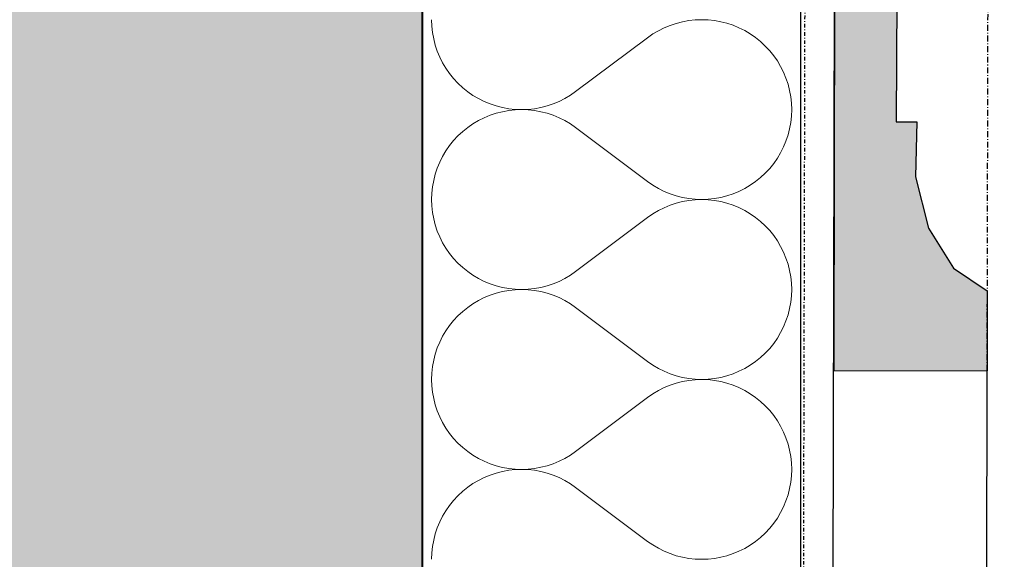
# Model space of a CAD drawing. Header units: millimetres. Extents: x -24674 to 2959, y -2716 to 20653.
# Tile 75 of 161: x -492 to -76, y 1105 to 1333. Entities that reach past the tile are written whole.
import ezdxf

# ---------------------------------------------------------------- set-up
doc = ezdxf.new("R2010")
doc.units = ezdxf.units.MM
doc.header["$MEASUREMENT"] = 0
for name, pattern in [('Wipeout_Contour', [1000, 0, -1000]), ('Čerchovaná M', [4.5, 2.5, -0.85, 0.3, -0.85]), ('Čerchovaná S', [3.5, 1.5, -0.85, 0.3, -0.85])]:
    doc.linetypes.add(name, pattern=pattern)
for name, color, linetype in [('9._POHLED ZÁPADNÍ_1_Nové_Konstrukce - krov', 7, 'Continuous'), ('9._POHLED ZÁPADNÍ_1_Nové_Konstrukce - nosné', 7, 'Continuous'), ('9._POHLED ZÁPADNÍ_1_Nové_Výplně - Povrchové', 7, 'Continuous'), ('9._POHLED ZÁPADNÍ_1_Nové_Výplně – Řezové', 7, 'Continuous'), ('9._POHLED ZÁPADNÍ_1_VÝTAH VAR 1', 7, 'Continuous')]:
    doc.layers.add(name, color=color, linetype=linetype)

# ---------------------------------------------------------------- blocks, each defined once
blk = doc.blocks.new('*X13', base_point=(-27719.5, -6043.99))
at = {"layer": '9._POHLED ZÁPADNÍ_1_Nové_Výplně – Řezové', "color": 21, "linetype": 'Continuous', "lineweight": 20, "true_color": 0xffaaaa}
for p, q in [((-317.88, 1333.33), (-317.79, 1330.61)), ((-317.79, 1330.61), (-317.5, 1327.91)), ((-219.45, 1329.88), (-221.88, 1328.66)), ((-216.94, 1330.92), (-219.45, 1329.88)), ((-214.36, 1331.78), (-216.94, 1330.92)), ((-211.72, 1332.46), (-214.36, 1331.78)), ((-209.05, 1332.94), (-211.72, 1332.46)), ((-206.34, 1333.23), (-209.05, 1332.94)), ((-203.62, 1333.33), (-206.34, 1333.23)), ((-200.9, 1333.24), (-203.62, 1333.33)), ((-198.2, 1332.95), (-200.9, 1333.24)), ((-195.52, 1332.47), (-198.2, 1332.95)), ((-192.88, 1331.8), (-195.52, 1332.47)), ((-190.3, 1330.94), (-192.88, 1331.8)), ((-187.79, 1329.9), (-190.3, 1330.94)), ((-185.36, 1328.68), (-187.79, 1329.9)), ((-317.5, 1327.91), (-317.01, 1325.23)), ((-317.01, 1325.23), (-316.34, 1322.6)), ((-256.93, 1302.86), (-226.46, 1325.71)), ((-224.22, 1327.27), (-226.46, 1325.71)), ((-221.88, 1328.66), (-224.22, 1327.27)), ((-183.02, 1327.29), (-185.36, 1328.68)), ((-180.78, 1325.74), (-183.02, 1327.29)), ((-178.66, 1324.04), (-180.78, 1325.74)), ((-316.34, 1322.6), (-315.48, 1320.02)), ((-176.67, 1322.18), (-178.66, 1324.04)), ((-174.81, 1320.19), (-176.67, 1322.18)), ((-315.48, 1320.02), (-314.44, 1317.5)), ((-314.44, 1317.5), (-313.22, 1315.07)), ((-173.11, 1318.08), (-174.81, 1320.19)), ((-171.56, 1315.84), (-173.11, 1318.08)), ((-313.22, 1315.07), (-311.83, 1312.73)), ((-311.83, 1312.73), (-310.28, 1310.5)), ((-170.17, 1313.5), (-171.56, 1315.84)), ((-168.95, 1311.07), (-170.17, 1313.5)), ((-310.28, 1310.5), (-308.57, 1308.38)), ((-167.91, 1308.56), (-168.95, 1311.07)), ((-167.05, 1305.98), (-167.91, 1308.56)), ((-308.57, 1308.38), (-306.72, 1306.39)), ((-306.72, 1306.39), (-304.73, 1304.53)), ((-304.73, 1304.53), (-302.61, 1302.83)), ((-166.37, 1303.34), (-167.05, 1305.98)), ((-302.61, 1302.83), (-300.37, 1301.28)), ((-300.37, 1301.28), (-298.03, 1299.89)), ((-261.5, 1299.91), (-259.16, 1301.3)), ((-259.16, 1301.3), (-256.93, 1302.86)), ((-165.89, 1300.66), (-166.37, 1303.34)), ((-165.6, 1297.96), (-165.89, 1300.66)), ((-298.03, 1299.89), (-295.6, 1298.67)), ((-295.6, 1298.67), (-293.08, 1297.63)), ((-293.08, 1297.63), (-290.5, 1296.78)), ((-290.5, 1296.78), (-287.87, 1296.1)), ((-287.87, 1296.1), (-285.19, 1295.62)), ((-274.34, 1295.63), (-271.66, 1296.11)), ((-271.66, 1296.11), (-269.03, 1296.79)), ((-269.03, 1296.79), (-266.45, 1297.65)), ((-266.45, 1297.65), (-263.93, 1298.69)), ((-263.93, 1298.69), (-261.5, 1299.91)), ((-165.5, 1295.24), (-165.6, 1297.96)), ((-295.6, 1291.8), (-298.03, 1290.59)), ((-293.08, 1292.84), (-295.6, 1291.8)), ((-290.5, 1293.7), (-293.08, 1292.84)), ((-287.87, 1294.37), (-290.5, 1293.7)), ((-285.19, 1294.85), (-287.87, 1294.37)), ((-285.19, 1295.62), (-282.48, 1295.33)), ((-282.48, 1295.14), (-285.19, 1294.85)), ((-282.48, 1295.33), (-279.76, 1295.24)), ((-279.76, 1295.24), (-282.48, 1295.14)), ((-279.76, 1295.24), (-277.05, 1295.34)), ((-277.05, 1295.14), (-279.76, 1295.24)), ((-277.05, 1295.34), (-274.34, 1295.63)), ((-274.34, 1294.85), (-277.05, 1295.14)), ((-271.66, 1294.36), (-274.34, 1294.85)), ((-269.03, 1293.69), (-271.66, 1294.36)), ((-266.45, 1292.83), (-269.03, 1293.69)), ((-263.93, 1291.78), (-266.45, 1292.83)), ((-261.5, 1290.56), (-263.93, 1291.78)), ((-165.89, 1289.81), (-165.6, 1292.52)), ((-165.6, 1292.52), (-165.5, 1295.24)), ((-302.61, 1287.65), (-304.73, 1285.94)), ((-300.37, 1289.2), (-302.61, 1287.65)), ((-298.03, 1290.59), (-300.37, 1289.2)), ((-259.16, 1289.17), (-261.5, 1290.56)), ((-256.93, 1287.62), (-259.16, 1289.17)), ((-256.93, 1287.62), (-226.46, 1264.76)), ((-166.37, 1287.14), (-165.89, 1289.81)), ((-306.72, 1284.09), (-308.57, 1282.1)), ((-304.73, 1285.94), (-306.72, 1284.09)), ((-167.91, 1281.92), (-167.05, 1284.5)), ((-167.05, 1284.5), (-166.37, 1287.14)), ((-310.28, 1279.98), (-311.83, 1277.75)), ((-308.57, 1282.1), (-310.28, 1279.98)), ((-170.17, 1276.97), (-168.95, 1279.41)), ((-168.95, 1279.41), (-167.91, 1281.92)), ((-313.22, 1275.41), (-314.44, 1272.97)), ((-311.83, 1277.75), (-313.22, 1275.41)), ((-171.56, 1274.63), (-170.17, 1276.97)), ((-314.44, 1272.97), (-315.48, 1270.46)), ((-174.81, 1270.28), (-173.11, 1272.4)), ((-173.11, 1272.4), (-171.56, 1274.63)), ((-316.34, 1267.88), (-317.01, 1265.24)), ((-315.48, 1270.46), (-316.34, 1267.88)), ((-178.66, 1266.44), (-176.67, 1268.29)), ((-176.67, 1268.29), (-174.81, 1270.28)), ((-317.01, 1265.24), (-317.5, 1262.57)), ((-226.46, 1264.76), (-224.22, 1263.21)), ((-224.22, 1263.21), (-221.88, 1261.82)), ((-185.36, 1261.79), (-183.02, 1263.18)), ((-183.02, 1263.18), (-180.78, 1264.73)), ((-180.78, 1264.73), (-178.66, 1266.44)), ((-317.79, 1259.86), (-317.88, 1257.14)), ((-317.5, 1262.57), (-317.79, 1259.86)), ((-221.88, 1261.82), (-219.45, 1260.6)), ((-219.45, 1260.6), (-216.94, 1259.56)), ((-216.94, 1259.56), (-214.36, 1258.69)), ((-214.36, 1258.69), (-211.72, 1258.02)), ((-195.52, 1258.01), (-192.88, 1258.68)), ((-192.88, 1258.68), (-190.3, 1259.54)), ((-190.3, 1259.54), (-187.79, 1260.58)), ((-187.79, 1260.58), (-185.36, 1261.79)), ((-317.88, 1257.14), (-317.79, 1254.42)), ((-317.79, 1254.42), (-317.5, 1251.72)), ((-216.94, 1254.73), (-219.45, 1253.69)), ((-214.36, 1255.59), (-216.94, 1254.73)), ((-211.72, 1256.27), (-214.36, 1255.59)), ((-211.72, 1258.02), (-209.05, 1257.53)), ((-209.05, 1256.75), (-211.72, 1256.27)), ((-209.05, 1257.53), (-206.34, 1257.24)), ((-206.34, 1257.04), (-209.05, 1256.75)), ((-206.34, 1257.24), (-203.62, 1257.14)), ((-203.62, 1257.14), (-206.34, 1257.04)), ((-203.62, 1257.14), (-200.9, 1257.24)), ((-200.9, 1257.05), (-203.62, 1257.14)), ((-200.9, 1257.24), (-198.2, 1257.53)), ((-198.2, 1256.76), (-200.9, 1257.05)), ((-198.2, 1257.53), (-195.52, 1258.01)), ((-195.52, 1256.28), (-198.2, 1256.76)), ((-192.88, 1255.61), (-195.52, 1256.28)), ((-190.3, 1254.75), (-192.88, 1255.61)), ((-187.79, 1253.71), (-190.3, 1254.75)), ((-317.5, 1251.72), (-317.01, 1249.04)), ((-224.22, 1251.08), (-226.46, 1249.52)), ((-221.88, 1252.47), (-224.22, 1251.08)), ((-219.45, 1253.69), (-221.88, 1252.47)), ((-185.36, 1252.49), (-187.79, 1253.71)), ((-183.02, 1251.1), (-185.36, 1252.49)), ((-180.78, 1249.55), (-183.02, 1251.1)), ((-317.01, 1249.04), (-316.34, 1246.41)), ((-316.34, 1246.41), (-315.48, 1243.82)), ((-256.93, 1226.67), (-226.46, 1249.52)), ((-178.66, 1247.85), (-180.78, 1249.55)), ((-176.67, 1245.99), (-178.66, 1247.85)), ((-174.81, 1244), (-176.67, 1245.99)), ((-315.48, 1243.82), (-314.44, 1241.31)), ((-173.11, 1241.89), (-174.81, 1244)), ((-171.56, 1239.65), (-173.11, 1241.89)), ((-314.44, 1241.31), (-313.22, 1238.88)), ((-313.22, 1238.88), (-311.83, 1236.54)), ((-170.17, 1237.31), (-171.56, 1239.65)), ((-311.83, 1236.54), (-310.28, 1234.31)), ((-310.28, 1234.31), (-308.57, 1232.19)), ((-168.95, 1234.88), (-170.17, 1237.31)), ((-167.91, 1232.37), (-168.95, 1234.88)), ((-308.57, 1232.19), (-306.72, 1230.2)), ((-306.72, 1230.2), (-304.73, 1228.34)), ((-167.05, 1229.78), (-167.91, 1232.37)), ((-166.37, 1227.15), (-167.05, 1229.78)), ((-304.73, 1228.34), (-302.61, 1226.64)), ((-302.61, 1226.64), (-300.37, 1225.09)), ((-261.5, 1223.72), (-259.16, 1225.11)), ((-259.16, 1225.11), (-256.93, 1226.67)), ((-165.89, 1224.47), (-166.37, 1227.15)), ((-300.37, 1225.09), (-298.03, 1223.7)), ((-298.03, 1223.7), (-295.6, 1222.48)), ((-295.6, 1222.48), (-293.08, 1221.44)), ((-293.08, 1221.44), (-290.5, 1220.59)), ((-269.03, 1220.6), (-266.45, 1221.46)), ((-266.45, 1221.46), (-263.93, 1222.5)), ((-263.93, 1222.5), (-261.5, 1223.72)), ((-165.6, 1221.77), (-165.89, 1224.47)), ((-165.5, 1219.05), (-165.6, 1221.77)), ((-290.5, 1217.51), (-293.08, 1216.65)), ((-290.5, 1220.59), (-287.87, 1219.91)), ((-287.87, 1218.18), (-290.5, 1217.51)), ((-287.87, 1219.91), (-285.19, 1219.43)), ((-285.19, 1218.66), (-287.87, 1218.18)), ((-285.19, 1219.43), (-282.48, 1219.14)), ((-282.48, 1218.95), (-285.19, 1218.66)), ((-282.48, 1219.14), (-279.76, 1219.05)), ((-279.76, 1219.05), (-282.48, 1218.95)), ((-279.76, 1219.05), (-277.05, 1219.15)), ((-277.05, 1218.95), (-279.76, 1219.05)), ((-277.05, 1219.15), (-274.34, 1219.44)), ((-274.34, 1218.66), (-277.05, 1218.95)), ((-274.34, 1219.44), (-271.66, 1219.92)), ((-271.66, 1218.17), (-274.34, 1218.66)), ((-271.66, 1219.92), (-269.03, 1220.6)), ((-269.03, 1217.5), (-271.66, 1218.17)), ((-266.45, 1216.64), (-269.03, 1217.5)), ((-165.6, 1216.33), (-165.5, 1219.05)), ((-300.37, 1213.01), (-302.61, 1211.46)), ((-298.03, 1214.4), (-300.37, 1213.01)), ((-295.6, 1215.61), (-298.03, 1214.4)), ((-293.08, 1216.65), (-295.6, 1215.61)), ((-263.93, 1215.59), (-266.45, 1216.64)), ((-261.5, 1214.37), (-263.93, 1215.59)), ((-259.16, 1212.98), (-261.5, 1214.37)), ((-256.93, 1211.43), (-259.16, 1212.98)), ((-166.37, 1210.95), (-165.89, 1213.62)), ((-165.89, 1213.62), (-165.6, 1216.33)), ((-304.73, 1209.75), (-306.72, 1207.9)), ((-302.61, 1211.46), (-304.73, 1209.75)), ((-256.93, 1211.43), (-226.46, 1188.57)), ((-167.05, 1208.31), (-166.37, 1210.95)), ((-308.57, 1205.91), (-310.28, 1203.79)), ((-306.72, 1207.9), (-308.57, 1205.91)), ((-168.95, 1203.22), (-167.91, 1205.73)), ((-167.91, 1205.73), (-167.05, 1208.31)), ((-311.83, 1201.56), (-313.22, 1199.22)), ((-310.28, 1203.79), (-311.83, 1201.56)), ((-171.56, 1198.44), (-170.17, 1200.78)), ((-170.17, 1200.78), (-168.95, 1203.22)), ((-314.44, 1196.78), (-315.48, 1194.27)), ((-313.22, 1199.22), (-314.44, 1196.78)), ((-174.81, 1194.09), (-173.11, 1196.21)), ((-173.11, 1196.21), (-171.56, 1198.44)), ((-315.48, 1194.27), (-316.34, 1191.69)), ((-178.66, 1190.25), (-176.67, 1192.1)), ((-176.67, 1192.1), (-174.81, 1194.09)), ((-317.01, 1189.05), (-317.5, 1186.38)), ((-316.34, 1191.69), (-317.01, 1189.05)), ((-226.46, 1188.57), (-224.22, 1187.02)), ((-183.02, 1186.99), (-180.78, 1188.54)), ((-180.78, 1188.54), (-178.66, 1190.25)), ((-317.79, 1183.67), (-317.88, 1180.95)), ((-317.5, 1186.38), (-317.79, 1183.67)), ((-224.22, 1187.02), (-221.88, 1185.63)), ((-221.88, 1185.63), (-219.45, 1184.41)), ((-219.45, 1184.41), (-216.94, 1183.36)), ((-190.3, 1183.35), (-187.79, 1184.39)), ((-187.79, 1184.39), (-185.36, 1185.6)), ((-185.36, 1185.6), (-183.02, 1186.99)), ((-317.88, 1180.95), (-317.79, 1178.23)), ((-216.94, 1183.36), (-214.36, 1182.5)), ((-214.36, 1179.4), (-216.94, 1178.54)), ((-214.36, 1182.5), (-211.72, 1181.83)), ((-211.72, 1180.08), (-214.36, 1179.4)), ((-211.72, 1181.83), (-209.05, 1181.34)), ((-209.05, 1180.56), (-211.72, 1180.08)), ((-209.05, 1181.34), (-206.34, 1181.05)), ((-206.34, 1180.85), (-209.05, 1180.56)), ((-206.34, 1181.05), (-203.62, 1180.95)), ((-203.62, 1180.95), (-206.34, 1180.85)), ((-203.62, 1180.95), (-200.9, 1181.05)), ((-200.9, 1180.86), (-203.62, 1180.95)), ((-200.9, 1181.05), (-198.2, 1181.34)), ((-198.2, 1180.57), (-200.9, 1180.86)), ((-198.2, 1181.34), (-195.52, 1181.82)), ((-195.52, 1180.09), (-198.2, 1180.57)), ((-195.52, 1181.82), (-192.88, 1182.49)), ((-192.88, 1179.41), (-195.52, 1180.09)), ((-192.88, 1182.49), (-190.3, 1183.35)), ((-190.3, 1178.56), (-192.88, 1179.41)), ((-317.79, 1178.23), (-317.5, 1175.53)), ((-317.5, 1175.53), (-317.01, 1172.85)), ((-221.88, 1176.28), (-224.22, 1174.89)), ((-219.45, 1177.5), (-221.88, 1176.28)), ((-216.94, 1178.54), (-219.45, 1177.5)), ((-187.79, 1177.52), (-190.3, 1178.56)), ((-185.36, 1176.3), (-187.79, 1177.52)), ((-183.02, 1174.91), (-185.36, 1176.3)), ((-317.01, 1172.85), (-316.34, 1170.22)), ((-256.93, 1150.48), (-226.46, 1173.33)), ((-224.22, 1174.89), (-226.46, 1173.33)), ((-180.78, 1173.36), (-183.02, 1174.91)), ((-178.66, 1171.66), (-180.78, 1173.36)), ((-176.67, 1169.8), (-178.66, 1171.66)), ((-316.34, 1170.22), (-315.48, 1167.63)), ((-315.48, 1167.63), (-314.44, 1165.12)), ((-174.81, 1167.81), (-176.67, 1169.8)), ((-173.11, 1165.69), (-174.81, 1167.81)), ((-314.44, 1165.12), (-313.22, 1162.69)), ((-313.22, 1162.69), (-311.83, 1160.35)), ((-171.56, 1163.46), (-173.11, 1165.69)), ((-170.17, 1161.12), (-171.56, 1163.46)), ((-311.83, 1160.35), (-310.28, 1158.11)), ((-168.95, 1158.69), (-170.17, 1161.12)), ((-167.91, 1156.18), (-168.95, 1158.69)), ((-310.28, 1158.11), (-308.57, 1156)), ((-308.57, 1156), (-306.72, 1154.01)), ((-167.05, 1153.59), (-167.91, 1156.18)), ((-306.72, 1154.01), (-304.73, 1152.15)), ((-304.73, 1152.15), (-302.61, 1150.45)), ((-302.61, 1150.45), (-300.37, 1148.9)), ((-259.16, 1148.92), (-256.93, 1150.48)), ((-166.37, 1150.96), (-167.05, 1153.59)), ((-165.89, 1148.28), (-166.37, 1150.96)), ((-300.37, 1148.9), (-298.03, 1147.51)), ((-298.03, 1147.51), (-295.6, 1146.29)), ((-295.6, 1146.29), (-293.08, 1145.25)), ((-266.45, 1145.27), (-263.93, 1146.31)), ((-263.93, 1146.31), (-261.5, 1147.53)), ((-261.5, 1147.53), (-259.16, 1148.92)), ((-165.6, 1145.58), (-165.89, 1148.28)), ((-293.08, 1145.25), (-290.5, 1144.39)), ((-290.5, 1144.39), (-287.87, 1143.72)), ((-287.87, 1141.99), (-290.5, 1141.32)), ((-287.87, 1143.72), (-285.19, 1143.24)), ((-285.19, 1142.47), (-287.87, 1141.99)), ((-285.19, 1143.24), (-282.48, 1142.95)), ((-282.48, 1142.76), (-285.19, 1142.47)), ((-282.48, 1142.95), (-279.76, 1142.86)), ((-279.76, 1142.86), (-282.48, 1142.76)), ((-279.76, 1142.86), (-277.05, 1142.96)), ((-277.05, 1142.76), (-279.76, 1142.86)), ((-277.05, 1142.96), (-274.34, 1143.25)), ((-274.34, 1142.47), (-277.05, 1142.76)), ((-274.34, 1143.25), (-271.66, 1143.73)), ((-271.66, 1141.98), (-274.34, 1142.47)), ((-271.66, 1143.73), (-269.03, 1144.41)), ((-269.03, 1141.31), (-271.66, 1141.98)), ((-269.03, 1144.41), (-266.45, 1145.27)), ((-165.5, 1142.86), (-165.6, 1145.58)), ((-165.6, 1140.14), (-165.5, 1142.86)), ((-298.03, 1138.21), (-300.37, 1136.82)), ((-295.6, 1139.42), (-298.03, 1138.21)), ((-293.08, 1140.46), (-295.6, 1139.42)), ((-290.5, 1141.32), (-293.08, 1140.46)), ((-266.45, 1140.44), (-269.03, 1141.31)), ((-263.93, 1139.4), (-266.45, 1140.44)), ((-261.5, 1138.18), (-263.93, 1139.4)), ((-259.16, 1136.79), (-261.5, 1138.18)), ((-165.89, 1137.43), (-165.6, 1140.14)), ((-304.73, 1133.56), (-306.72, 1131.71)), ((-302.61, 1135.27), (-304.73, 1133.56)), ((-300.37, 1136.82), (-302.61, 1135.27)), ((-256.93, 1135.24), (-259.16, 1136.79)), ((-256.93, 1135.24), (-226.46, 1112.38)), ((-167.05, 1132.12), (-166.37, 1134.76)), ((-166.37, 1134.76), (-165.89, 1137.43)), ((-308.57, 1129.72), (-310.28, 1127.6)), ((-306.72, 1131.71), (-308.57, 1129.72)), ((-168.95, 1127.03), (-167.91, 1129.54)), ((-167.91, 1129.54), (-167.05, 1132.12)), ((-311.83, 1125.37), (-313.22, 1123.03)), ((-310.28, 1127.6), (-311.83, 1125.37)), ((-170.17, 1124.59), (-168.95, 1127.03)), ((-313.22, 1123.03), (-314.44, 1120.59)), ((-173.11, 1120.02), (-171.56, 1122.25)), ((-171.56, 1122.25), (-170.17, 1124.59)), ((-315.48, 1118.08), (-316.34, 1115.5)), ((-314.44, 1120.59), (-315.48, 1118.08)), ((-176.67, 1115.91), (-174.81, 1117.9)), ((-174.81, 1117.9), (-173.11, 1120.02)), ((-317.01, 1112.86), (-317.5, 1110.19)), ((-316.34, 1115.5), (-317.01, 1112.86)), ((-180.78, 1112.35), (-178.66, 1114.06)), ((-178.66, 1114.06), (-176.67, 1115.91)), ((-317.5, 1110.19), (-317.79, 1107.48)), ((-226.46, 1112.38), (-224.22, 1110.83)), ((-224.22, 1110.83), (-221.88, 1109.44)), ((-221.88, 1109.44), (-219.45, 1108.22)), ((-187.79, 1108.2), (-185.36, 1109.41)), ((-185.36, 1109.41), (-183.02, 1110.8)), ((-183.02, 1110.8), (-180.78, 1112.35)), ((-317.79, 1107.48), (-317.88, 1104.76)), ((-219.45, 1108.22), (-216.94, 1107.17)), ((-216.94, 1107.17), (-214.36, 1106.31)), ((-214.36, 1106.31), (-211.72, 1105.64)), ((-211.72, 1105.64), (-209.05, 1105.15)), ((-209.05, 1105.15), (-206.34, 1104.86)), ((-206.34, 1104.86), (-203.62, 1104.76)), ((-203.62, 1104.76), (-200.9, 1104.86)), ((-200.9, 1104.86), (-198.2, 1105.15)), ((-198.2, 1105.15), (-195.52, 1105.63)), ((-195.52, 1105.63), (-192.88, 1106.3)), ((-192.88, 1106.3), (-190.3, 1107.16)), ((-190.3, 1107.16), (-187.79, 1108.2))]:
    blk.add_line(p, q, dxfattribs=at)
blk = doc.blocks.new('*X24', base_point=(-27719.5, -6043.99))
at = {"layer": '9._POHLED ZÁPADNÍ_1_Nové_Výplně – Řezové', "color": 21, "linetype": 'Continuous', "lineweight": 20, "true_color": 0xffaaaa}
for p, q in [((-317.88, 1333.33), (-317.79, 1330.61)), ((-317.79, 1330.61), (-317.5, 1327.91)), ((-219.45, 1329.88), (-221.88, 1328.66)), ((-216.94, 1330.92), (-219.45, 1329.88)), ((-214.36, 1331.78), (-216.94, 1330.92)), ((-211.72, 1332.46), (-214.36, 1331.78)), ((-209.05, 1332.94), (-211.72, 1332.46)), ((-206.34, 1333.23), (-209.05, 1332.94)), ((-203.62, 1333.33), (-206.34, 1333.23)), ((-200.9, 1333.24), (-203.62, 1333.33)), ((-198.2, 1332.95), (-200.9, 1333.24)), ((-195.52, 1332.47), (-198.2, 1332.95)), ((-192.88, 1331.8), (-195.52, 1332.47)), ((-190.3, 1330.94), (-192.88, 1331.8)), ((-187.79, 1329.9), (-190.3, 1330.94)), ((-185.36, 1328.68), (-187.79, 1329.9)), ((-317.5, 1327.91), (-317.01, 1325.23)), ((-317.01, 1325.23), (-316.34, 1322.6)), ((-256.93, 1302.86), (-226.46, 1325.71)), ((-224.22, 1327.27), (-226.46, 1325.71)), ((-221.88, 1328.66), (-224.22, 1327.27)), ((-183.02, 1327.29), (-185.36, 1328.68)), ((-180.78, 1325.74), (-183.02, 1327.29)), ((-178.66, 1324.04), (-180.78, 1325.74)), ((-316.34, 1322.6), (-315.48, 1320.02)), ((-176.67, 1322.18), (-178.66, 1324.04)), ((-174.81, 1320.19), (-176.67, 1322.18)), ((-315.48, 1320.02), (-314.44, 1317.5)), ((-314.44, 1317.5), (-313.22, 1315.07)), ((-173.11, 1318.08), (-174.81, 1320.19)), ((-171.56, 1315.84), (-173.11, 1318.08)), ((-313.22, 1315.07), (-311.83, 1312.73)), ((-311.83, 1312.73), (-310.28, 1310.5)), ((-170.17, 1313.5), (-171.56, 1315.84)), ((-168.95, 1311.07), (-170.17, 1313.5)), ((-310.28, 1310.5), (-308.57, 1308.38)), ((-167.91, 1308.56), (-168.95, 1311.07)), ((-167.05, 1305.98), (-167.91, 1308.56)), ((-308.57, 1308.38), (-306.72, 1306.39)), ((-306.72, 1306.39), (-304.73, 1304.53)), ((-304.73, 1304.53), (-302.61, 1302.83)), ((-166.37, 1303.34), (-167.05, 1305.98)), ((-302.61, 1302.83), (-300.37, 1301.28)), ((-300.37, 1301.28), (-298.03, 1299.89)), ((-261.5, 1299.91), (-259.16, 1301.3)), ((-259.16, 1301.3), (-256.93, 1302.86)), ((-165.89, 1300.66), (-166.37, 1303.34)), ((-165.6, 1297.96), (-165.89, 1300.66)), ((-298.03, 1299.89), (-295.6, 1298.67)), ((-295.6, 1298.67), (-293.08, 1297.63)), ((-293.08, 1297.63), (-290.5, 1296.78)), ((-290.5, 1296.78), (-287.87, 1296.1)), ((-287.87, 1296.1), (-285.19, 1295.62)), ((-274.34, 1295.63), (-271.66, 1296.11)), ((-271.66, 1296.11), (-269.03, 1296.79)), ((-269.03, 1296.79), (-266.45, 1297.65)), ((-266.45, 1297.65), (-263.93, 1298.69)), ((-263.93, 1298.69), (-261.5, 1299.91)), ((-165.5, 1295.24), (-165.6, 1297.96)), ((-295.6, 1291.8), (-298.03, 1290.59)), ((-293.08, 1292.84), (-295.6, 1291.8)), ((-290.5, 1293.7), (-293.08, 1292.84)), ((-287.87, 1294.37), (-290.5, 1293.7)), ((-285.19, 1294.85), (-287.87, 1294.37)), ((-285.19, 1295.62), (-282.48, 1295.33)), ((-282.48, 1295.14), (-285.19, 1294.85)), ((-282.48, 1295.33), (-279.76, 1295.24)), ((-279.76, 1295.24), (-282.48, 1295.14)), ((-279.76, 1295.24), (-277.05, 1295.34)), ((-277.05, 1295.14), (-279.76, 1295.24)), ((-277.05, 1295.34), (-274.34, 1295.63)), ((-274.34, 1294.85), (-277.05, 1295.14)), ((-271.66, 1294.36), (-274.34, 1294.85)), ((-269.03, 1293.69), (-271.66, 1294.36)), ((-266.45, 1292.83), (-269.03, 1293.69)), ((-263.93, 1291.78), (-266.45, 1292.83)), ((-261.5, 1290.56), (-263.93, 1291.78)), ((-165.89, 1289.81), (-165.6, 1292.52)), ((-165.6, 1292.52), (-165.5, 1295.24)), ((-302.61, 1287.65), (-304.73, 1285.94)), ((-300.37, 1289.2), (-302.61, 1287.65)), ((-298.03, 1290.59), (-300.37, 1289.2)), ((-259.16, 1289.17), (-261.5, 1290.56)), ((-256.93, 1287.62), (-259.16, 1289.17)), ((-256.93, 1287.62), (-226.46, 1264.76)), ((-166.37, 1287.14), (-165.89, 1289.81)), ((-306.72, 1284.09), (-308.57, 1282.1)), ((-304.73, 1285.94), (-306.72, 1284.09)), ((-167.91, 1281.92), (-167.05, 1284.5)), ((-167.05, 1284.5), (-166.37, 1287.14)), ((-310.28, 1279.98), (-311.83, 1277.75)), ((-308.57, 1282.1), (-310.28, 1279.98)), ((-170.17, 1276.97), (-168.95, 1279.41)), ((-168.95, 1279.41), (-167.91, 1281.92)), ((-313.22, 1275.41), (-314.44, 1272.97)), ((-311.83, 1277.75), (-313.22, 1275.41)), ((-171.56, 1274.63), (-170.17, 1276.97)), ((-314.44, 1272.97), (-315.48, 1270.46)), ((-174.81, 1270.28), (-173.11, 1272.4)), ((-173.11, 1272.4), (-171.56, 1274.63)), ((-316.34, 1267.88), (-317.01, 1265.24)), ((-315.48, 1270.46), (-316.34, 1267.88)), ((-178.66, 1266.44), (-176.67, 1268.29)), ((-176.67, 1268.29), (-174.81, 1270.28)), ((-317.01, 1265.24), (-317.5, 1262.57)), ((-226.46, 1264.76), (-224.22, 1263.21)), ((-224.22, 1263.21), (-221.88, 1261.82)), ((-185.36, 1261.79), (-183.02, 1263.18)), ((-183.02, 1263.18), (-180.78, 1264.73)), ((-180.78, 1264.73), (-178.66, 1266.44)), ((-317.79, 1259.86), (-317.88, 1257.14)), ((-317.5, 1262.57), (-317.79, 1259.86)), ((-221.88, 1261.82), (-219.45, 1260.6)), ((-219.45, 1260.6), (-216.94, 1259.56)), ((-216.94, 1259.56), (-214.36, 1258.69)), ((-214.36, 1258.69), (-211.72, 1258.02)), ((-195.52, 1258.01), (-192.88, 1258.68)), ((-192.88, 1258.68), (-190.3, 1259.54)), ((-190.3, 1259.54), (-187.79, 1260.58)), ((-187.79, 1260.58), (-185.36, 1261.79)), ((-317.88, 1257.14), (-317.79, 1254.42)), ((-317.79, 1254.42), (-317.5, 1251.72)), ((-216.94, 1254.73), (-219.45, 1253.69)), ((-214.36, 1255.59), (-216.94, 1254.73)), ((-211.72, 1256.27), (-214.36, 1255.59)), ((-211.72, 1258.02), (-209.05, 1257.53)), ((-209.05, 1256.75), (-211.72, 1256.27)), ((-209.05, 1257.53), (-206.34, 1257.24)), ((-206.34, 1257.04), (-209.05, 1256.75)), ((-206.34, 1257.24), (-203.62, 1257.14)), ((-203.62, 1257.14), (-206.34, 1257.04)), ((-203.62, 1257.14), (-200.9, 1257.24)), ((-200.9, 1257.05), (-203.62, 1257.14)), ((-200.9, 1257.24), (-198.2, 1257.53)), ((-198.2, 1256.76), (-200.9, 1257.05)), ((-198.2, 1257.53), (-195.52, 1258.01)), ((-195.52, 1256.28), (-198.2, 1256.76)), ((-192.88, 1255.61), (-195.52, 1256.28)), ((-190.3, 1254.75), (-192.88, 1255.61)), ((-187.79, 1253.71), (-190.3, 1254.75)), ((-317.5, 1251.72), (-317.01, 1249.04)), ((-224.22, 1251.08), (-226.46, 1249.52)), ((-221.88, 1252.47), (-224.22, 1251.08)), ((-219.45, 1253.69), (-221.88, 1252.47)), ((-185.36, 1252.49), (-187.79, 1253.71)), ((-183.02, 1251.1), (-185.36, 1252.49)), ((-180.78, 1249.55), (-183.02, 1251.1)), ((-317.01, 1249.04), (-316.34, 1246.41)), ((-316.34, 1246.41), (-315.48, 1243.82)), ((-256.93, 1226.67), (-226.46, 1249.52)), ((-178.66, 1247.85), (-180.78, 1249.55)), ((-176.67, 1245.99), (-178.66, 1247.85)), ((-174.81, 1244), (-176.67, 1245.99)), ((-315.48, 1243.82), (-314.44, 1241.31)), ((-173.11, 1241.89), (-174.81, 1244)), ((-171.56, 1239.65), (-173.11, 1241.89)), ((-314.44, 1241.31), (-313.22, 1238.88)), ((-313.22, 1238.88), (-311.83, 1236.54)), ((-170.17, 1237.31), (-171.56, 1239.65)), ((-311.83, 1236.54), (-310.28, 1234.31)), ((-310.28, 1234.31), (-308.57, 1232.19)), ((-168.95, 1234.88), (-170.17, 1237.31)), ((-167.91, 1232.37), (-168.95, 1234.88)), ((-308.57, 1232.19), (-306.72, 1230.2)), ((-306.72, 1230.2), (-304.73, 1228.34)), ((-167.05, 1229.78), (-167.91, 1232.37)), ((-166.37, 1227.15), (-167.05, 1229.78)), ((-304.73, 1228.34), (-302.61, 1226.64)), ((-302.61, 1226.64), (-300.37, 1225.09)), ((-261.5, 1223.72), (-259.16, 1225.11)), ((-259.16, 1225.11), (-256.93, 1226.67)), ((-165.89, 1224.47), (-166.37, 1227.15)), ((-300.37, 1225.09), (-298.03, 1223.7)), ((-298.03, 1223.7), (-295.6, 1222.48)), ((-295.6, 1222.48), (-293.08, 1221.44)), ((-293.08, 1221.44), (-290.5, 1220.59)), ((-269.03, 1220.6), (-266.45, 1221.46)), ((-266.45, 1221.46), (-263.93, 1222.5)), ((-263.93, 1222.5), (-261.5, 1223.72)), ((-165.6, 1221.77), (-165.89, 1224.47)), ((-165.5, 1219.05), (-165.6, 1221.77)), ((-290.5, 1217.51), (-293.08, 1216.65)), ((-290.5, 1220.59), (-287.87, 1219.91)), ((-287.87, 1218.18), (-290.5, 1217.51)), ((-287.87, 1219.91), (-285.19, 1219.43)), ((-285.19, 1218.66), (-287.87, 1218.18)), ((-285.19, 1219.43), (-282.48, 1219.14)), ((-282.48, 1218.95), (-285.19, 1218.66)), ((-282.48, 1219.14), (-279.76, 1219.05)), ((-279.76, 1219.05), (-282.48, 1218.95)), ((-279.76, 1219.05), (-277.05, 1219.15)), ((-277.05, 1218.95), (-279.76, 1219.05)), ((-277.05, 1219.15), (-274.34, 1219.44)), ((-274.34, 1218.66), (-277.05, 1218.95)), ((-274.34, 1219.44), (-271.66, 1219.92)), ((-271.66, 1218.17), (-274.34, 1218.66)), ((-271.66, 1219.92), (-269.03, 1220.6)), ((-269.03, 1217.5), (-271.66, 1218.17)), ((-266.45, 1216.64), (-269.03, 1217.5)), ((-165.6, 1216.33), (-165.5, 1219.05)), ((-300.37, 1213.01), (-302.61, 1211.46)), ((-298.03, 1214.4), (-300.37, 1213.01)), ((-295.6, 1215.61), (-298.03, 1214.4)), ((-293.08, 1216.65), (-295.6, 1215.61)), ((-263.93, 1215.59), (-266.45, 1216.64)), ((-261.5, 1214.37), (-263.93, 1215.59)), ((-259.16, 1212.98), (-261.5, 1214.37)), ((-256.93, 1211.43), (-259.16, 1212.98)), ((-166.37, 1210.95), (-165.89, 1213.62)), ((-165.89, 1213.62), (-165.6, 1216.33)), ((-304.73, 1209.75), (-306.72, 1207.9)), ((-302.61, 1211.46), (-304.73, 1209.75)), ((-256.93, 1211.43), (-226.46, 1188.57)), ((-167.05, 1208.31), (-166.37, 1210.95)), ((-308.57, 1205.91), (-310.28, 1203.79)), ((-306.72, 1207.9), (-308.57, 1205.91)), ((-168.95, 1203.22), (-167.91, 1205.73)), ((-167.91, 1205.73), (-167.05, 1208.31)), ((-311.83, 1201.56), (-313.22, 1199.22)), ((-310.28, 1203.79), (-311.83, 1201.56)), ((-171.56, 1198.44), (-170.17, 1200.78)), ((-170.17, 1200.78), (-168.95, 1203.22)), ((-314.44, 1196.78), (-315.48, 1194.27)), ((-313.22, 1199.22), (-314.44, 1196.78)), ((-174.81, 1194.09), (-173.11, 1196.21)), ((-173.11, 1196.21), (-171.56, 1198.44)), ((-315.48, 1194.27), (-316.34, 1191.69)), ((-178.66, 1190.25), (-176.67, 1192.1)), ((-176.67, 1192.1), (-174.81, 1194.09)), ((-317.01, 1189.05), (-317.5, 1186.38)), ((-316.34, 1191.69), (-317.01, 1189.05)), ((-226.46, 1188.57), (-224.22, 1187.02)), ((-183.02, 1186.99), (-180.78, 1188.54)), ((-180.78, 1188.54), (-178.66, 1190.25)), ((-317.79, 1183.67), (-317.88, 1180.95)), ((-317.5, 1186.38), (-317.79, 1183.67)), ((-224.22, 1187.02), (-221.88, 1185.63)), ((-221.88, 1185.63), (-219.45, 1184.41)), ((-219.45, 1184.41), (-216.94, 1183.36)), ((-190.3, 1183.35), (-187.79, 1184.39)), ((-187.79, 1184.39), (-185.36, 1185.6)), ((-185.36, 1185.6), (-183.02, 1186.99)), ((-317.88, 1180.95), (-317.79, 1178.23)), ((-216.94, 1183.36), (-214.36, 1182.5)), ((-214.36, 1179.4), (-216.94, 1178.54)), ((-214.36, 1182.5), (-211.72, 1181.83)), ((-211.72, 1180.08), (-214.36, 1179.4)), ((-211.72, 1181.83), (-209.05, 1181.34)), ((-209.05, 1180.56), (-211.72, 1180.08)), ((-209.05, 1181.34), (-206.34, 1181.05)), ((-206.34, 1180.85), (-209.05, 1180.56)), ((-206.34, 1181.05), (-203.62, 1180.95)), ((-203.62, 1180.95), (-206.34, 1180.85)), ((-203.62, 1180.95), (-200.9, 1181.05)), ((-200.9, 1180.86), (-203.62, 1180.95)), ((-200.9, 1181.05), (-198.2, 1181.34)), ((-198.2, 1180.57), (-200.9, 1180.86)), ((-198.2, 1181.34), (-195.52, 1181.82)), ((-195.52, 1180.09), (-198.2, 1180.57)), ((-195.52, 1181.82), (-192.88, 1182.49)), ((-192.88, 1179.41), (-195.52, 1180.09)), ((-192.88, 1182.49), (-190.3, 1183.35)), ((-190.3, 1178.56), (-192.88, 1179.41)), ((-317.79, 1178.23), (-317.5, 1175.53)), ((-317.5, 1175.53), (-317.01, 1172.85)), ((-221.88, 1176.28), (-224.22, 1174.89)), ((-219.45, 1177.5), (-221.88, 1176.28)), ((-216.94, 1178.54), (-219.45, 1177.5)), ((-187.79, 1177.52), (-190.3, 1178.56)), ((-185.36, 1176.3), (-187.79, 1177.52)), ((-183.02, 1174.91), (-185.36, 1176.3)), ((-317.01, 1172.85), (-316.34, 1170.22)), ((-256.93, 1150.48), (-226.46, 1173.33)), ((-224.22, 1174.89), (-226.46, 1173.33)), ((-180.78, 1173.36), (-183.02, 1174.91)), ((-178.66, 1171.66), (-180.78, 1173.36)), ((-176.67, 1169.8), (-178.66, 1171.66)), ((-316.34, 1170.22), (-315.48, 1167.63)), ((-315.48, 1167.63), (-314.44, 1165.12)), ((-174.81, 1167.81), (-176.67, 1169.8)), ((-173.11, 1165.69), (-174.81, 1167.81)), ((-314.44, 1165.12), (-313.22, 1162.69)), ((-313.22, 1162.69), (-311.83, 1160.35)), ((-171.56, 1163.46), (-173.11, 1165.69)), ((-170.17, 1161.12), (-171.56, 1163.46)), ((-311.83, 1160.35), (-310.28, 1158.11)), ((-168.95, 1158.69), (-170.17, 1161.12)), ((-167.91, 1156.18), (-168.95, 1158.69)), ((-310.28, 1158.11), (-308.57, 1156)), ((-308.57, 1156), (-306.72, 1154.01)), ((-167.05, 1153.59), (-167.91, 1156.18)), ((-306.72, 1154.01), (-304.73, 1152.15)), ((-304.73, 1152.15), (-302.61, 1150.45)), ((-302.61, 1150.45), (-300.37, 1148.9)), ((-259.16, 1148.92), (-256.93, 1150.48)), ((-166.37, 1150.96), (-167.05, 1153.59)), ((-165.89, 1148.28), (-166.37, 1150.96)), ((-300.37, 1148.9), (-298.03, 1147.51)), ((-298.03, 1147.51), (-295.6, 1146.29)), ((-295.6, 1146.29), (-293.08, 1145.25)), ((-266.45, 1145.27), (-263.93, 1146.31)), ((-263.93, 1146.31), (-261.5, 1147.53)), ((-261.5, 1147.53), (-259.16, 1148.92)), ((-165.6, 1145.58), (-165.89, 1148.28)), ((-293.08, 1145.25), (-290.5, 1144.39)), ((-290.5, 1144.39), (-287.87, 1143.72)), ((-287.87, 1141.99), (-290.5, 1141.32)), ((-287.87, 1143.72), (-285.19, 1143.24)), ((-285.19, 1142.47), (-287.87, 1141.99)), ((-285.19, 1143.24), (-282.48, 1142.95)), ((-282.48, 1142.76), (-285.19, 1142.47)), ((-282.48, 1142.95), (-279.76, 1142.86)), ((-279.76, 1142.86), (-282.48, 1142.76)), ((-279.76, 1142.86), (-277.05, 1142.96)), ((-277.05, 1142.76), (-279.76, 1142.86)), ((-277.05, 1142.96), (-274.34, 1143.25)), ((-274.34, 1142.47), (-277.05, 1142.76)), ((-274.34, 1143.25), (-271.66, 1143.73)), ((-271.66, 1141.98), (-274.34, 1142.47)), ((-271.66, 1143.73), (-269.03, 1144.41)), ((-269.03, 1141.31), (-271.66, 1141.98)), ((-269.03, 1144.41), (-266.45, 1145.27)), ((-165.5, 1142.86), (-165.6, 1145.58)), ((-165.6, 1140.14), (-165.5, 1142.86)), ((-298.03, 1138.21), (-300.37, 1136.82)), ((-295.6, 1139.42), (-298.03, 1138.21)), ((-293.08, 1140.46), (-295.6, 1139.42)), ((-290.5, 1141.32), (-293.08, 1140.46)), ((-266.45, 1140.44), (-269.03, 1141.31)), ((-263.93, 1139.4), (-266.45, 1140.44)), ((-261.5, 1138.18), (-263.93, 1139.4)), ((-259.16, 1136.79), (-261.5, 1138.18)), ((-165.89, 1137.43), (-165.6, 1140.14)), ((-304.73, 1133.56), (-306.72, 1131.71)), ((-302.61, 1135.27), (-304.73, 1133.56)), ((-300.37, 1136.82), (-302.61, 1135.27)), ((-256.93, 1135.24), (-259.16, 1136.79)), ((-256.93, 1135.24), (-226.46, 1112.38)), ((-167.05, 1132.12), (-166.37, 1134.76)), ((-166.37, 1134.76), (-165.89, 1137.43)), ((-308.57, 1129.72), (-310.28, 1127.6)), ((-306.72, 1131.71), (-308.57, 1129.72)), ((-168.95, 1127.03), (-167.91, 1129.54)), ((-167.91, 1129.54), (-167.05, 1132.12)), ((-311.83, 1125.37), (-313.22, 1123.03)), ((-310.28, 1127.6), (-311.83, 1125.37)), ((-170.17, 1124.59), (-168.95, 1127.03)), ((-313.22, 1123.03), (-314.44, 1120.59)), ((-173.11, 1120.02), (-171.56, 1122.25)), ((-171.56, 1122.25), (-170.17, 1124.59)), ((-315.48, 1118.08), (-316.34, 1115.5)), ((-314.44, 1120.59), (-315.48, 1118.08)), ((-176.67, 1115.91), (-174.81, 1117.9)), ((-174.81, 1117.9), (-173.11, 1120.02)), ((-317.01, 1112.86), (-317.5, 1110.19)), ((-316.34, 1115.5), (-317.01, 1112.86)), ((-180.78, 1112.35), (-178.66, 1114.06)), ((-178.66, 1114.06), (-176.67, 1115.91)), ((-317.5, 1110.19), (-317.79, 1107.48)), ((-226.46, 1112.38), (-224.22, 1110.83)), ((-224.22, 1110.83), (-221.88, 1109.44)), ((-221.88, 1109.44), (-219.45, 1108.22)), ((-187.79, 1108.2), (-185.36, 1109.41)), ((-185.36, 1109.41), (-183.02, 1110.8)), ((-183.02, 1110.8), (-180.78, 1112.35)), ((-317.79, 1107.48), (-317.88, 1104.76)), ((-219.45, 1108.22), (-216.94, 1107.17)), ((-216.94, 1107.17), (-214.36, 1106.31)), ((-214.36, 1106.31), (-211.72, 1105.64)), ((-211.72, 1105.64), (-209.05, 1105.15)), ((-209.05, 1105.15), (-206.34, 1104.86)), ((-206.34, 1104.86), (-203.62, 1104.76)), ((-203.62, 1104.76), (-200.9, 1104.86)), ((-200.9, 1104.86), (-198.2, 1105.15)), ((-198.2, 1105.15), (-195.52, 1105.63)), ((-195.52, 1105.63), (-192.88, 1106.3)), ((-192.88, 1106.3), (-190.3, 1107.16)), ((-190.3, 1107.16), (-187.79, 1108.2))]:
    blk.add_line(p, q, dxfattribs=at)

msp = doc.modelspace()

# ---------------------------------------------------------------- hatches: boundary and pattern name
at = {"layer": '9._POHLED ZÁPADNÍ_1_Nové_Výplně – Řezové', "linetype": 'Continuous', "lineweight": 0, "true_color": 0xf2b2b2}
msp.add_hatch(color=9, dxfattribs=at).paths.add_polyline_path([(-147.2, 1400.03), (-147.5, 1274.01), (-147.71, 1184.79), (-82.76, 1184.64), (-82.76, 1218.43), (-96.94, 1228.03), (-107.57, 1245.02), (-113.03, 1266.81), (-112.48, 1290.07), (-121.31, 1290.09), (-121.02, 1349.99), (-134.83, 1350.1), (-134.71, 1400)])

# ---------------------------------------------------------------- linework, layer by layer
at = {"layer": '9._POHLED ZÁPADNÍ_1_Nové_Konstrukce - krov', "color": 1, "linetype": 'Čerchovaná M', "lineweight": 25}
msp.add_line((-82.76, 1184.64), (-75.51, 4257.25), dxfattribs=at)
at = {"layer": '9._POHLED ZÁPADNÍ_1_Nové_Konstrukce - krov', "color": 1, "linetype": 'Continuous', "lineweight": 25}
for p, q in [((-149.05, 616.01), (-147.2, 1400.03)), ((-121.02, 1349.99), (-121.31, 1290.09)), ((-121.31, 1290.09), (-112.48, 1290.07)), ((-82.76, 1218.43), (-82.76, 1184.64)), ((-147.71, 1184.79), (-82.76, 1184.64)), ((-84.1, 615.85), (-82.76, 1184.64))]:
    msp.add_line(p, q, dxfattribs=at)
at = {"layer": '9._POHLED ZÁPADNÍ_1_Nové_Konstrukce - krov', "color": 1, "linetype": 'Continuous', "lineweight": 25, "flags": 128}
for points in [[(-147.2, 1400.03), (-147.5, 1274.01), (-147.71, 1184.79)], [(-112.48, 1290.07), (-113.03, 1266.81), (-107.57, 1245.02), (-96.94, 1228.03), (-82.76, 1218.43)]]:
    msp.add_lwpolyline(points, dxfattribs=at)

# ---------------------------------------------------------------- wipeouts: each hides what was drawn before it
at = {"color": 254, "linetype": 'Wipeout_Contour', "lineweight": 0, "ltscale": 36793.983046}
msp.add_wipeout([(-161.69, 351.47), (-161.69, 17956.84), (-321.69, 17969.56), (-321.69, 351.48)], dxfattribs=at).dxf.layer = '9._POHLED ZÁPADNÍ_1_Nové_Výplně - Povrchové'

# ---------------------------------------------------------------- next in the draw order: hatches: boundary and pattern name
at = {"layer": '9._POHLED ZÁPADNÍ_1_Nové_Výplně – Řezové', "linetype": 'Continuous', "lineweight": 0, "true_color": 0xf2b2b2}
msp.add_hatch(color=9, dxfattribs=at).paths.add_polyline_path([(-322, 3949.14), (-702, 3949.13), (-701.89, 351.54), (-321.89, 351.55)])

# ---------------------------------------------------------------- next in the draw order: linework, layer by layer
at = {"layer": '9._POHLED ZÁPADNÍ_1_Nové_Konstrukce - nosné', "color": 1, "linetype": 'Continuous', "lineweight": 25, "flags": 128}
for points in [[(-161.69, 351.47), (-161.69, 18117.35)], [(-321.69, 17969.56), (-321.69, 351.48)], [(-321.89, 351.55), (-322, 3949.14)]]:
    msp.add_lwpolyline(points, dxfattribs=at)

# ---------------------------------------------------------------- next in the draw order: wipeouts: each hides what was drawn before it
at = {"color": 254, "linetype": 'Wipeout_Contour', "lineweight": 0, "ltscale": 8778.600966}
msp.add_wipeout([(-321.69, 351.48), (-161.69, 351.47), (-161.69, 3949.14), (-321.69, 3949.14)], dxfattribs=at).dxf.layer = '9._POHLED ZÁPADNÍ_1_Nové_Výplně – Řezové'

# ---------------------------------------------------------------- next in the draw order: linework, layer by layer
at = {"layer": '9._POHLED ZÁPADNÍ_1_Nové_Konstrukce - nosné', "color": 1, "linetype": 'Continuous', "lineweight": 25, "flags": 128}
for points in [[(-161.69, 351.47), (-161.69, 18117.35)], [(-321.69, 17969.56), (-321.69, 351.48)]]:
    msp.add_lwpolyline(points, dxfattribs=at)

# ---------------------------------------------------------------- next in the draw order: block references
at = {"layer": '9._POHLED ZÁPADNÍ_1_VÝTAH VAR 1', "color": 9, "linetype": 'Continuous', "lineweight": 13}
msp.add_blockref('*X13', (-27719.5, -6043.99), dxfattribs=at)

# ---------------------------------------------------------------- next in the draw order: wipeouts: each hides what was drawn before it
at = {"color": 254, "linetype": 'Wipeout_Contour', "lineweight": 0, "ltscale": 8775.620918}
msp.add_wipeout([(-321.69, 351.47), (-161.69, 351.47), (-161.69, 3947.65), (-321.69, 3947.65)], dxfattribs=at).dxf.layer = '9._POHLED ZÁPADNÍ_1_Nové_Výplně – Řezové'

# ---------------------------------------------------------------- next in the draw order: linework, layer by layer
at = {"layer": '9._POHLED ZÁPADNÍ_1_Nové_Konstrukce - krov', "color": 1, "linetype": 'Čerchovaná S', "lineweight": 25}
msp.add_line((-161.55, 616.04), (-152.96, 4257.44), dxfattribs=at)
at = {"layer": '9._POHLED ZÁPADNÍ_1_Nové_Konstrukce - nosné', "color": 1, "linetype": 'Continuous', "lineweight": 25, "flags": 128}
for points in [[(-321.69, 3947.65), (-321.69, 351.47)], [(-161.69, 351.47), (-161.69, 3947.65)]]:
    msp.add_lwpolyline(points, dxfattribs=at)

# ---------------------------------------------------------------- next in the draw order: block references
at = {"layer": '9._POHLED ZÁPADNÍ_1_VÝTAH VAR 1', "color": 9, "linetype": 'Continuous', "lineweight": 13}
msp.add_blockref('*X24', (-27719.5, -6043.99), dxfattribs=at)

doc.saveas('drawing.dxf')
